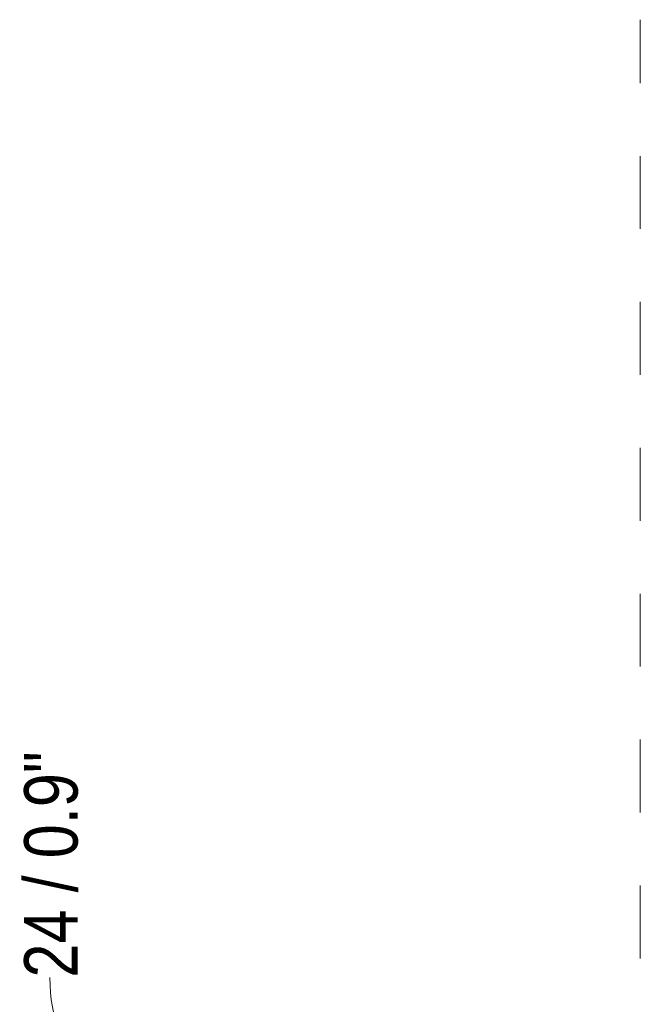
# Model space of a CAD drawing. Header units: millimetres. Extents: x -6753 to -5146, y -77 to 6798.
# Tile 7 of 7: x -5388 to -5312, y 6676 to 6798. Entities that reach past the tile are written whole.
import ezdxf

# ---------------------------------------------------------------- set-up
doc = ezdxf.new("R2010")
doc.units = ezdxf.units.MM
doc.linetypes.add('Dash', pattern=[18, 9, -9])
doc.layers.add('A-ANNO-DIMS', color=7, linetype='Dash', lineweight=9, true_color=0xd2d2d2)
doc.layers.add('A-ANNO-DIMS-3', color=7, linetype='Continuous', lineweight=9)
doc.styles.add('Arial Narrow', font='ARIALN.TTF', dxfattribs={"height": 6.6})
doc.dimstyles.new('FARO_-_2_2mm_Arial_Narrow_mm_Inch_Left_2', dxfattribs={"dimscale": 304.8, "dimtxt": 6.754644, "dimasz": 0, "dimexe": 0.029528, "dimexo": 0.0625, "dimgap": 0.004921, "dimtad": 1, "dimdec": 0, "dimzin": 0, "dimdsep": 46, "dimtxsty": 'Arial Narrow', "dimblk1": 'NONE', "dimblk2": 'NONE', "dimsah": 1, "dimcen": 0.09, "dimadec": 0, "dimazin": 0, "dimtfac": 1, "dimtdec": 4, "dimtix": 1, "dimtmove": 1, "dimatfit": 3, "dimfxl": 0.009843, "dimfxlon": 1, "dimtvp": 1, "dimtolj": 1, "dimtzin": 0, "dimarcsym": 2})

# ---------------------------------------------------------------- blocks, each defined once
blk = doc.blocks.new('DIMBLOCK7-Planta_PDF Fixing Hole')
at = {"layer": 'A-ANNO-DIMS-3', "color": 251, "true_color": 0x5b5b5b, "transparency": 16777216}
for p, q in [((-5364.84, 6672.71), (-5376.84, 6672.71)), ((-5367.84, 6672.71), (-5367.84, 6649.07)), ((-5367.84, 6672.71), (-5364.84, 6672.71)), ((-5364.84, 6649.07), (-5376.84, 6649.07)), ((-5367.84, 6649.07), (-5364.84, 6649.07))]:
    blk.add_line(p, q, dxfattribs=at)
blk.add_ellipse((-5367.84, 6679.35), major_axis=(0, 18.46), ratio=0.910118, start_param=1.570796, end_param=3.141593, dxfattribs=at)
at = {"layer": 'A-ANNO-DIMS-3', "color": 0, "transparency": 16777216, "insert": (-5387.81, 6679.35), "char_height": 6.6, "width": 33.5802, "attachment_point": 1, "rotation": 90, "line_spacing_factor": 0.974696, "style": 'Arial Narrow'}
blk.add_mtext('24 / 0.9"', dxfattribs=at)
blk = doc.blocks.new('_None')

msp = doc.modelspace()

# ---------------------------------------------------------------- linework, layer by layer
at = {"layer": 'A-ANNO-DIMS'}
msp.add_line((-5311.77, 6591.71), (-5311.77, 6797.53), dxfattribs=at)

# ---------------------------------------------------------------- dimensions: what is measured, and where the dimension line sits
at = {"layer": 'A-ANNO-DIMS', "color": 251, "linetype": 'Continuous', "true_color": 0x5b5b5b}
dim = msp.add_linear_dim(base=(-5367.84, 6649.07), p1=(-5364.84, 6672.71), p2=(-5364.84, 6649.07), angle=90, dimstyle='FARO_-_2_2mm_Arial_Narrow_mm_Inch_Left_2', override={"dimpost": '<>', "dimfxl": 23.633914}, dxfattribs=at)
dim.commit()
dim.dimension.update_dxf_attribs({"geometry": 'DIMBLOCK7-Planta_PDF Fixing Hole', "text_midpoint": (-5383.41, 6696.14), "dimtype": 160, "text_rotation": 90})

doc.saveas('drawing.dxf')
